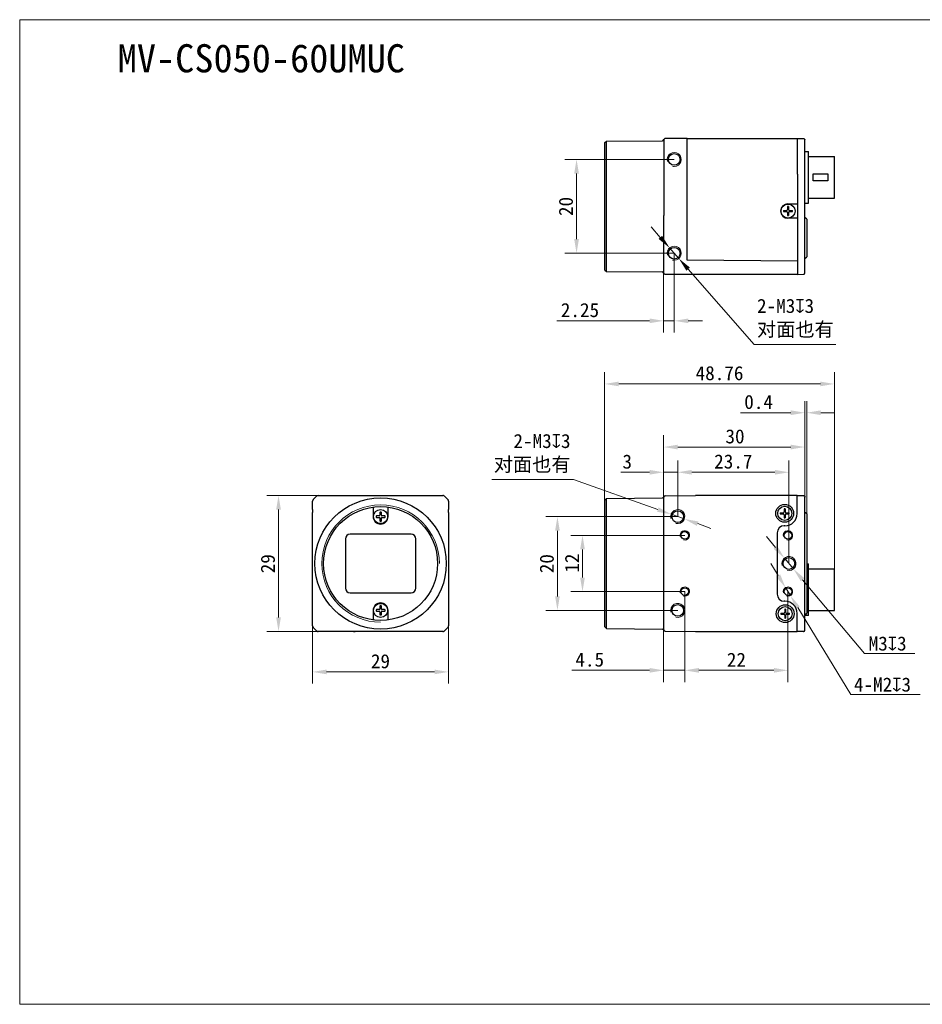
# Model space of a CAD drawing. Header units: millimetres. Extents: x 792 to 1089, y 318 to 528.
# Tile 1 of 2: x 792 to 985, y 318 to 528. Entities that reach past the tile are written whole.
import ezdxf

# ---------------------------------------------------------------- set-up
doc = ezdxf.new("R2010")
doc.units = ezdxf.units.MM
doc.header["$LTSCALE"] = 16.335
doc.header["$PDMODE"] = 3
doc.header["$PDSIZE"] = 8
doc.layers.get('0').update_dxf_attribs({"linetype": 'CONTINUOUS'})
doc.layers.get('Defpoints').update_dxf_attribs({"linetype": 'CONTINUOUS'})
for name, color, linetype in [('00_COMPONENTS', 7, 'CONTINUOUS'), ('51__DRAFT_DIMS', 7, 'CONTINUOUS'), ('ASM_DXF_DIMENSION', 7, 'CONTINUOUS'), ('ASM_DXF_FORMAT', 7, 'CONTINUOUS'), ('D-01-35-26-0DXF_CONTINUOUS_LINE', 7, 'CONTINUOUS'), ('D-01-36-26-0DXF_CONTINUOUS_LINE', 7, 'CONTINUOUS')]:
    doc.layers.add(name, color=color, linetype=linetype)
doc.layers.add('AM_5', color=3, linetype='CONTINUOUS', lineweight=25)
doc.styles.get("Standard").update_dxf_attribs({"font": 'simfang.ttf'})
doc.dimstyles.new('DIMSTYLE_1', dxfattribs={"dimtxt": 3, "dimasz": 3, "dimexe": 2.5, "dimexo": 0, "dimgap": 0.75, "dimtad": 1, "dimdsep": 46, "dimtxsty": 'Standard', "dimblk": '_FILLED', "dimcen": 0.09, "dimclrd": 8, "dimclre": 8, "dimclrt": 7, "dimadec": 0, "dimazin": 0, "dimtp": 0.001, "dimtm": 0.001, "dimtfac": 1, "dimtofl": 0, "dimtmove": 0, "dimatfit": 3, "dimldrblk": '_FILLED', "dimfxl": 1, "dimtolj": 1, "dimlwd": 9, "dimlwe": 9, "dimarcsym": 0})
doc.dimstyles.new('DIMSTYLE_1$0', dxfattribs={"dimtxt": 3, "dimasz": 3, "dimexe": 2.5, "dimexo": 0, "dimgap": 0.75, "dimtad": 1, "dimdsep": 46, "dimtxsty": 'Standard', "dimblk": '_FILLED', "dimcen": 0.09, "dimclrd": 8, "dimclre": 8, "dimclrt": 7, "dimadec": 0, "dimazin": 0, "dimtp": 0.001, "dimtm": 0.001, "dimtfac": 1, "dimtofl": 0, "dimtmove": 0, "dimatfit": 3, "dimldrblk": '_FILLED', "dimfxl": 1, "dimtolj": 1, "dimlwd": 9, "dimlwe": 9, "dimarcsym": 0})
doc.dimstyles.new('DIMSTYLE_2', dxfattribs={"dimtxt": 3, "dimasz": 3, "dimexe": 2.5, "dimexo": 0, "dimtad": 1, "dimdec": 3, "dimdsep": 46, "dimtxsty": 'Standard', "dimblk": '_FILLED', "dimcen": 0.09, "dimclrd": 8, "dimclre": 8, "dimclrt": 7, "dimadec": 0, "dimazin": 0, "dimtp": 0.001, "dimtm": 0.001, "dimtfac": 1, "dimtdec": 3, "dimtmove": 0, "dimatfit": 2, "dimldrblk": '_FILLED', "dimfxl": 1, "dimtolj": 1, "dimlwd": 9, "dimlwe": 9, "dimarcsym": 0})

# ---------------------------------------------------------------- blocks, each defined once
blk = doc.blocks.new('_FILLED')
at = {"color": 0, "linetype": 'ByBlock'}
blk.add_solid([(0, 0), (-1, 0.167), (-1, -0.167)], dxfattribs=at)
blk = doc.blocks.new('*D221')
at = {"layer": 'D-01-35-26-0DXF_CONTINUOUS_LINE', "color": 8, "linetype": 'Continuous', "lineweight": 9}
for p, q in [((929.47, 425.97), (929.47, 439.15)), ((959.57, 425.99), (959.57, 439.15)), ((932.47, 436.65), (956.57, 436.65))]:
    blk.add_line(p, q, dxfattribs=at)
at = {"layer": 'Defpoints', "color": 0, "linetype": 'Continuous'}
for p in [(959.57, 436.65), (929.47, 425.97), (959.57, 425.99)]:
    blk.add_point(p, dxfattribs=at)
at = {"layer": 'D-01-35-26-0DXF_CONTINUOUS_LINE', "color": 8, "linetype": 'Continuous', "lineweight": 9, "xscale": 3, "yscale": 3, "zscale": 3, "rotation": 180}
blk.add_blockref('_FILLED', (929.47, 436.65), dxfattribs=at)
at = {"layer": 'D-01-35-26-0DXF_CONTINUOUS_LINE', "color": 8, "linetype": 'Continuous', "lineweight": 9, "xscale": 3, "yscale": 3, "zscale": 3}
blk.add_blockref('_FILLED', (959.57, 436.65), dxfattribs=at)
at = {"layer": 'D-01-35-26-0DXF_CONTINUOUS_LINE', "color": 7, "linetype": 'Continuous', "lineweight": 30, "insert": (944.68, 440.43), "char_height": 3, "attachment_point": 2}
blk.add_mtext('\\A1;30', dxfattribs=at)
blk = doc.blocks.new('*D251')
at = {"layer": '51__DRAFT_DIMS', "color": 8, "lineweight": 9}
for p, q in [((931.72, 497.99), (908.4, 497.99)), ((910.9, 494.99), (910.9, 480.99)), ((931.72, 477.99), (908.4, 477.99))]:
    blk.add_line(p, q, dxfattribs=at)
at = {"layer": 'Defpoints', "color": 0}
for p in [(931.72, 497.99), (910.9, 477.99), (931.72, 477.99)]:
    blk.add_point(p, dxfattribs=at)
at = {"layer": '51__DRAFT_DIMS', "color": 8, "linetype": 'ByBlock', "lineweight": 9, "xscale": 3, "yscale": 3, "zscale": 3}
for p, rotation in [((910.9, 497.99), 90), ((910.9, 477.99), 270)]:
    blk.add_blockref('_FILLED', p, dxfattribs=dict(at, rotation=rotation))
at = {"layer": '51__DRAFT_DIMS', "color": 7, "insert": (907.12, 487.96), "char_height": 3, "attachment_point": 2, "rotation": 90}
blk.add_mtext('\\A1;20', dxfattribs=at)
blk = doc.blocks.new('*D252')
at = {"layer": 'ASM_DXF_DIMENSION', "color": 8, "linetype": 'Continuous', "lineweight": 9}
for p, q in [((928.76, 481.37), (926.79, 483.63)), ((930.74, 479.12), (932.71, 476.86)), ((934.69, 474.6), (948.75, 458.52)), ((966.16, 458.52), (948.75, 458.52))]:
    blk.add_line(p, q, dxfattribs=at)
at = {"layer": 'Defpoints', "color": 0}
for p in [(930.74, 479.12), (932.71, 476.86)]:
    blk.add_point(p, dxfattribs=at)
at = {"layer": 'ASM_DXF_DIMENSION', "color": 8, "linetype": 'ByBlock', "lineweight": 9, "xscale": 3, "yscale": 3, "zscale": 3}
for p, rotation in [((930.74, 479.12), 311.1677166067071), ((932.71, 476.86), 131.1677166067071)]:
    blk.add_blockref('_FILLED', p, dxfattribs=dict(at, rotation=rotation))
at = {"layer": 'ASM_DXF_DIMENSION', "color": 7, "lineweight": 15, "insert": (949.37, 468.26), "char_height": 3, "attachment_point": 1}
blk.add_mtext('\\A1;2-M{\\A1;3\\Fgdt|c134;x\\fFangSong|b0|i0|c134|p49;3\\P对面也有}', dxfattribs=at)
blk = doc.blocks.new('*D253')
at = {"color": 8, "linetype": 'Continuous', "lineweight": 9}
for p, q in [((931.72, 477.99), (931.72, 461.07)), ((929.47, 475.86), (929.47, 461.07)), ((926.47, 463.57), (906.68, 463.57)), ((929.47, 463.57), (931.72, 463.57)), ((934.72, 463.57), (937.72, 463.57))]:
    blk.add_line(p, q, dxfattribs=at)
at = {"layer": 'Defpoints', "color": 0}
for p in [(931.72, 477.99), (929.47, 475.86), (931.72, 463.57)]:
    blk.add_point(p, dxfattribs=at)
at = {"color": 8, "linetype": 'ByBlock', "lineweight": 9, "xscale": 3, "yscale": 3, "zscale": 3}
blk.add_blockref('_FILLED', (929.47, 463.57), dxfattribs=at)
at = {"color": 8, "linetype": 'ByBlock', "lineweight": 9, "xscale": 3, "yscale": 3, "zscale": 3, "rotation": 180}
blk.add_blockref('_FILLED', (931.72, 463.57), dxfattribs=at)
at = {"color": 7, "lineweight": 30, "insert": (915.71, 467.37), "char_height": 3, "attachment_point": 3}
blk.add_mtext('\\A1;2.25', dxfattribs=at)
blk = doc.blocks.new('*D260')
at = {"layer": 'D-01-35-26-0DXF_CONTINUOUS_LINE', "color": 8, "linetype": 'Continuous', "lineweight": 9}
for p, q in [((883.63, 399.41), (883.63, 386.19)), ((854.63, 398.52), (854.63, 386.19)), ((857.63, 388.69), (880.63, 388.69))]:
    blk.add_line(p, q, dxfattribs=at)
at = {"layer": 'Defpoints', "color": 0, "linetype": 'Continuous'}
for p in [(883.63, 399.41), (854.63, 398.52), (883.63, 388.69)]:
    blk.add_point(p, dxfattribs=at)
at = {"layer": 'D-01-35-26-0DXF_CONTINUOUS_LINE', "color": 8, "linetype": 'Continuous', "lineweight": 9, "xscale": 3, "yscale": 3, "zscale": 3, "rotation": 180}
blk.add_blockref('_FILLED', (854.63, 388.69), dxfattribs=at)
at = {"layer": 'D-01-35-26-0DXF_CONTINUOUS_LINE', "color": 8, "linetype": 'Continuous', "lineweight": 9, "xscale": 3, "yscale": 3, "zscale": 3}
blk.add_blockref('_FILLED', (883.63, 388.69), dxfattribs=at)
at = {"layer": 'D-01-35-26-0DXF_CONTINUOUS_LINE', "color": 7, "linetype": 'Continuous', "lineweight": 30, "insert": (869.1, 392.47), "char_height": 3, "attachment_point": 2}
blk.add_mtext('\\A1;29', dxfattribs=at)
blk = doc.blocks.new('*D261')
at = {"layer": 'D-01-35-26-0DXF_CONTINUOUS_LINE', "color": 8, "linetype": 'Continuous', "lineweight": 9}
for p, q in [((855.84, 426.31), (844.87, 426.31)), ((847.37, 400.31), (847.37, 423.31)), ((855.84, 397.31), (844.87, 397.31))]:
    blk.add_line(p, q, dxfattribs=at)
at = {"layer": 'Defpoints', "color": 0, "linetype": 'Continuous'}
for p in [(847.37, 426.31), (855.84, 426.31), (855.84, 397.31)]:
    blk.add_point(p, dxfattribs=at)
at = {"layer": 'D-01-35-26-0DXF_CONTINUOUS_LINE', "color": 8, "linetype": 'Continuous', "lineweight": 9, "xscale": 3, "yscale": 3, "zscale": 3}
for p, rotation in [((847.37, 426.31), 90), ((847.37, 397.31), 270)]:
    blk.add_blockref('_FILLED', p, dxfattribs=dict(at, rotation=rotation))
at = {"layer": 'D-01-35-26-0DXF_CONTINUOUS_LINE', "color": 7, "linetype": 'Continuous', "lineweight": 30, "insert": (843.59, 411.77), "char_height": 3, "attachment_point": 2, "rotation": 90}
blk.add_mtext('\\A1;29', dxfattribs=at)
blk = doc.blocks.new('*D282')
at = {"color": 8, "linetype": 'Continuous', "lineweight": 9}
for p, q in [((929.47, 425.96), (929.47, 433.77)), ((932.47, 421.81), (932.47, 433.77)), ((926.47, 431.27), (920.31, 431.27)), ((929.47, 431.27), (932.47, 431.27)), ((935.47, 431.27), (938.47, 431.27))]:
    blk.add_line(p, q, dxfattribs=at)
at = {"layer": 'Defpoints', "color": 0}
for p in [(932.47, 431.27), (929.47, 425.96), (932.47, 421.81)]:
    blk.add_point(p, dxfattribs=at)
at = {"color": 8, "linetype": 'ByBlock', "lineweight": 9, "xscale": 3, "yscale": 3, "zscale": 3}
blk.add_blockref('_FILLED', (929.47, 431.27), dxfattribs=at)
at = {"color": 8, "linetype": 'ByBlock', "lineweight": 9, "xscale": 3, "yscale": 3, "zscale": 3, "rotation": 180}
blk.add_blockref('_FILLED', (932.47, 431.27), dxfattribs=at)
at = {"color": 7, "lineweight": 30, "insert": (922.72, 435.05), "char_height": 3, "attachment_point": 3}
blk.add_mtext('\\A1;3', dxfattribs=at)
blk = doc.blocks.new('*D283')
at = {"color": 8, "linetype": 'Continuous', "lineweight": 9}
for p, q in [((933.97, 405.81), (933.97, 386.53)), ((929.47, 399.41), (929.47, 386.53)), ((926.47, 389.03), (909.87, 389.03)), ((933.97, 389.03), (929.47, 389.03)), ((936.97, 389.03), (939.97, 389.03))]:
    blk.add_line(p, q, dxfattribs=at)
at = {"layer": 'Defpoints', "color": 0, "linetype": 'Continuous'}
for p in [(933.97, 405.81), (929.47, 399.41), (933.97, 389.03)]:
    blk.add_point(p, dxfattribs=at)
at = {"color": 8, "linetype": 'Continuous', "lineweight": 9, "xscale": 3, "yscale": 3, "zscale": 3}
blk.add_blockref('_FILLED', (929.47, 389.03), dxfattribs=at)
at = {"color": 8, "linetype": 'Continuous', "lineweight": 9, "xscale": 3, "yscale": 3, "zscale": 3, "rotation": 180}
blk.add_blockref('_FILLED', (933.97, 389.03), dxfattribs=at)
at = {"color": 7, "linetype": 'Continuous', "lineweight": 30, "insert": (916.77, 392.83), "char_height": 3, "attachment_point": 3}
blk.add_mtext('\\A1;4.5', dxfattribs=at)
blk = doc.blocks.new('*D284')
at = {"layer": '51__DRAFT_DIMS', "color": 8, "lineweight": 9}
for p, q in [((932.47, 421.81), (904.33, 421.81)), ((906.83, 418.81), (906.83, 404.81)), ((932.47, 401.81), (904.33, 401.81))]:
    blk.add_line(p, q, dxfattribs=at)
at = {"layer": 'Defpoints', "color": 0}
for p in [(932.47, 421.81), (906.83, 401.81), (932.47, 401.81)]:
    blk.add_point(p, dxfattribs=at)
at = {"layer": '51__DRAFT_DIMS', "color": 8, "lineweight": 9, "xscale": 3, "yscale": 3, "zscale": 3}
for p, rotation in [((906.83, 421.81), 90), ((906.83, 401.81), 270)]:
    blk.add_blockref('_FILLED', p, dxfattribs=dict(at, rotation=rotation))
at = {"layer": '51__DRAFT_DIMS', "color": 7, "insert": (903.05, 411.78), "char_height": 3, "attachment_point": 2, "rotation": 90}
blk.add_mtext('\\A1;20', dxfattribs=at)
blk = doc.blocks.new('*D285')
at = {"layer": '51__DRAFT_DIMS', "color": 8, "lineweight": 9}
for p, q in [((933.97, 417.81), (909.67, 417.81)), ((912.17, 408.81), (912.17, 414.81)), ((933.97, 405.81), (909.67, 405.81))]:
    blk.add_line(p, q, dxfattribs=at)
at = {"layer": 'Defpoints', "color": 0}
for p in [(912.17, 417.81), (933.97, 417.81), (933.97, 405.81)]:
    blk.add_point(p, dxfattribs=at)
at = {"layer": '51__DRAFT_DIMS', "color": 8, "lineweight": 9, "xscale": 3, "yscale": 3, "zscale": 3}
for p, rotation in [((912.17, 417.81), 90), ((912.17, 405.81), 270)]:
    blk.add_blockref('_FILLED', p, dxfattribs=dict(at, rotation=rotation))
at = {"layer": '51__DRAFT_DIMS', "color": 7, "insert": (908.42, 411.89), "char_height": 3, "attachment_point": 2, "rotation": 90}
blk.add_mtext('\\A1;12', dxfattribs=at)
blk = doc.blocks.new('*D286')
at = {"layer": 'ASM_DXF_DIMENSION', "color": 8, "linetype": 'Continuous', "lineweight": 9}
for p, q in [((892.83, 429.7), (910.24, 429.7)), ((928.23, 423.31), (910.24, 429.7)), ((933.89, 421.31), (931.06, 422.31)), ((936.72, 420.31), (939.54, 419.3))]:
    blk.add_line(p, q, dxfattribs=at)
at = {"layer": 'Defpoints', "color": 0}
for p in [(931.06, 422.31), (933.89, 421.31)]:
    blk.add_point(p, dxfattribs=at)
at = {"layer": 'ASM_DXF_DIMENSION', "color": 8, "linetype": 'ByBlock', "lineweight": 9, "xscale": 3, "yscale": 3, "zscale": 3}
for p, rotation in [((931.06, 422.31), 340.4661474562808), ((933.89, 421.31), 160.4661474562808)]:
    blk.add_blockref('_FILLED', p, dxfattribs=dict(at, rotation=rotation))
at = {"layer": 'ASM_DXF_DIMENSION', "color": 7, "lineweight": 15, "insert": (909.62, 439.44), "char_height": 3, "attachment_point": 3}
blk.add_mtext('\\A1;2-M{\\A1;3\\Fgdt|c134;x\\fFangSong|b0|i0|c134|p49;3\\P对面也有}', dxfattribs=at)
blk = doc.blocks.new('*D287')
at = {"layer": 'ASM_DXF_DIMENSION', "color": 8, "linetype": 'Continuous', "lineweight": 9}
for p, q in [((953.28, 415.26), (951.36, 417.56)), ((955.21, 412.96), (957.14, 410.66)), ((959.07, 408.36), (972.28, 392.59)), ((983.01, 392.59), (972.28, 392.59))]:
    blk.add_line(p, q, dxfattribs=at)
at = {"layer": 'Defpoints', "color": 0}
for p in [(955.21, 412.96), (957.14, 410.66)]:
    blk.add_point(p, dxfattribs=at)
at = {"layer": 'ASM_DXF_DIMENSION', "color": 8, "linetype": 'ByBlock', "lineweight": 9, "xscale": 3, "yscale": 3, "zscale": 3}
for p, rotation in [((955.21, 412.96), 309.9666336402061), ((957.14, 410.66), 129.9666336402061)]:
    blk.add_blockref('_FILLED', p, dxfattribs=dict(at, rotation=rotation))
at = {"layer": 'ASM_DXF_DIMENSION', "color": 7, "lineweight": 15, "insert": (973.17, 396.25), "char_height": 3, "attachment_point": 1}
blk.add_mtext('\\A1;M{\\A1;3\\Fgdt|c134;x\\fFangSong|b0|i0|c134|p49;3}', dxfattribs=at)
blk = doc.blocks.new('*D288')
at = {"layer": 'ASM_DXF_DIMENSION', "color": 8, "linetype": 'Continuous', "lineweight": 9}
for p, q in [((953.89, 409.22), (952.33, 411.78)), ((955.45, 406.66), (956.5, 404.96)), ((958.06, 402.4), (969.39, 383.84)), ((984.14, 383.84), (969.39, 383.84))]:
    blk.add_line(p, q, dxfattribs=at)
at = {"layer": 'Defpoints', "color": 0}
for p in [(955.45, 406.66), (956.5, 404.96)]:
    blk.add_point(p, dxfattribs=at)
at = {"layer": 'ASM_DXF_DIMENSION', "color": 8, "linetype": 'ByBlock', "lineweight": 9, "xscale": 3, "yscale": 3, "zscale": 3}
for p, rotation in [((955.45, 406.66), 301.4143213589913), ((956.5, 404.96), 121.4143213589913)]:
    blk.add_blockref('_FILLED', p, dxfattribs=dict(at, rotation=rotation))
at = {"layer": 'ASM_DXF_DIMENSION', "color": 7, "lineweight": 15, "insert": (970.03, 387.5), "char_height": 3, "attachment_point": 1}
blk.add_mtext('\\A1;4-M{\\A1;2\\Fgdt|c134;x\\fFangSong|b0|i0|c134|p49;3}', dxfattribs=at)
blk = doc.blocks.new('*D289')
at = {"layer": 'AM_5', "color": 8, "linetype": 'ByBlock', "lineweight": 9}
for p, q in [((932.47, 421.81), (932.47, 433.77)), ((956.17, 411.81), (956.17, 433.77)), ((935.47, 431.27), (953.17, 431.27))]:
    blk.add_line(p, q, dxfattribs=at)
at = {"layer": 'Defpoints', "color": 0}
for p in [(956.17, 431.27), (932.47, 421.81), (956.17, 411.81)]:
    blk.add_point(p, dxfattribs=at)
at = {"layer": 'AM_5', "color": 8, "lineweight": 9, "xscale": 3, "yscale": 3, "zscale": 3, "rotation": 180}
blk.add_blockref('_FILLED', (932.47, 431.27), dxfattribs=at)
at = {"layer": 'AM_5', "color": 8, "lineweight": 9, "xscale": 3, "yscale": 3, "zscale": 3}
blk.add_blockref('_FILLED', (956.17, 431.27), dxfattribs=at)
at = {"layer": 'AM_5', "color": 7, "insert": (944.32, 433.55), "char_height": 3, "attachment_point": 5}
blk.add_mtext('\\A1;23.7', dxfattribs=at)
blk = doc.blocks.new('*D290')
at = {"layer": 'AM_5', "color": 8, "linetype": 'ByBlock', "lineweight": 9}
for p, q in [((933.97, 405.81), (933.97, 386.53)), ((955.97, 405.81), (955.97, 386.53)), ((936.97, 389.03), (952.97, 389.03))]:
    blk.add_line(p, q, dxfattribs=at)
at = {"layer": 'Defpoints', "color": 0}
for p in [(933.97, 405.81), (955.97, 405.81), (955.97, 389.03)]:
    blk.add_point(p, dxfattribs=at)
at = {"layer": 'AM_5', "color": 8, "lineweight": 9, "xscale": 3, "yscale": 3, "zscale": 3, "rotation": 180}
blk.add_blockref('_FILLED', (933.97, 389.03), dxfattribs=at)
at = {"layer": 'AM_5', "color": 8, "lineweight": 9, "xscale": 3, "yscale": 3, "zscale": 3}
blk.add_blockref('_FILLED', (955.97, 389.03), dxfattribs=at)
at = {"layer": 'AM_5', "color": 7, "insert": (944.97, 391.28), "char_height": 3, "attachment_point": 5}
blk.add_mtext('\\A1;22', dxfattribs=at)
blk = doc.blocks.new('*D297')
at = {"color": 8, "lineweight": 9}
for p, q in [((916.89, 425.33), (916.89, 452.61)), ((965.87, 410.63), (965.87, 452.61)), ((919.89, 450.11), (962.87, 450.11))]:
    blk.add_line(p, q, dxfattribs=at)
at = {"layer": 'Defpoints', "color": 0}
for p in [(965.87, 450.11), (916.89, 425.33), (965.87, 410.63)]:
    blk.add_point(p, dxfattribs=at)
at = {"color": 8, "linetype": 'ByBlock', "lineweight": 9, "xscale": 3, "yscale": 3, "zscale": 3, "rotation": 180}
blk.add_blockref('_FILLED', (916.89, 450.11), dxfattribs=at)
at = {"color": 8, "linetype": 'ByBlock', "lineweight": 9, "xscale": 3, "yscale": 3, "zscale": 3}
blk.add_blockref('_FILLED', (965.87, 450.11), dxfattribs=at)
at = {"color": 7, "insert": (941.38, 452.39), "char_height": 3, "attachment_point": 5}
blk.add_mtext('\\A1;\\A1;48.76', dxfattribs=at)
blk = doc.blocks.new('*D298')
at = {"color": 8, "lineweight": 9}
for p, q in [((959.57, 425.99), (959.57, 446.47)), ((959.97, 422.38), (959.97, 446.47)), ((956.57, 443.97), (945.85, 443.97)), ((962.97, 443.97), (965.97, 443.97))]:
    blk.add_line(p, q, dxfattribs=at)
at = {"layer": 'Defpoints', "color": 0}
for p in [(959.97, 443.97), (959.57, 425.99), (959.97, 422.38)]:
    blk.add_point(p, dxfattribs=at)
at = {"color": 8, "linetype": 'ByBlock', "lineweight": 9, "xscale": 3, "yscale": 3, "zscale": 3}
blk.add_blockref('_FILLED', (959.57, 443.97), dxfattribs=at)
at = {"color": 8, "linetype": 'ByBlock', "lineweight": 9, "xscale": 3, "yscale": 3, "zscale": 3, "rotation": 180}
blk.add_blockref('_FILLED', (959.97, 443.97), dxfattribs=at)
at = {"color": 7, "insert": (949.71, 446.25), "char_height": 3, "attachment_point": 5}
blk.add_mtext('\\A1;0.4', dxfattribs=at)

msp = doc.modelspace()

# ---------------------------------------------------------------- linework, layer by layer
at = {"layer": '00_COMPONENTS', "color": 7}
for p, q in [((929.4826, 502.2138), (929.4828, 502.2144)), ((955.8746, 487.9374), (955.8746, 487.2861)), ((956.0746, 487.9374), (956.0746, 487.2861)), ((955.0234, 487.0861), (955.6746, 487.0861)), ((955.0234, 486.8861), (955.6746, 486.8861)), ((955.8746, 486.6861), (955.8746, 486.0349)), ((956.0746, 486.6861), (956.0746, 486.0349)), ((956.2746, 487.0861), (956.9259, 487.0861)), ((956.2746, 486.8861), (956.9259, 486.8861)), ((957.9746, 476.8161), (957.9739, 476.7254)), ((929.4742, 473.7851), (929.4742, 473.7792)), ((929.4747, 473.795), (929.4746, 473.8008)), ((868.9536, 422.656), (868.9536, 422.0898)), ((869.3136, 422.0898), (869.3136, 422.656)), ((954.3234, 422.6098), (954.9746, 422.6098)), ((954.3234, 422.4098), (954.9746, 422.4098)), ((955.1746, 423.4611), (955.1746, 422.8098)), ((955.1746, 422.2098), (955.1746, 421.5585)), ((955.3746, 423.4611), (955.3746, 422.8098)), ((955.3746, 422.2098), (955.3746, 421.5585)), ((955.5746, 422.6098), (956.2259, 422.6098)), ((955.5746, 422.4098), (956.2259, 422.4098)), ((854.6577, 420.3598), (854.6576, 420.3598)), ((868.8536, 421.9898), (868.2873, 421.9898)), ((868.2873, 421.6298), (868.8536, 421.6298)), ((868.9536, 421.5298), (868.9536, 420.9636)), ((869.3136, 420.9636), (869.3136, 421.5298)), ((869.9798, 421.9898), (869.4136, 421.9898)), ((869.4136, 421.6298), (869.9798, 421.6298)), ((883.6094, 403.2598), (883.6096, 403.2598)), ((868.8536, 401.9898), (868.2873, 401.9898)), ((868.2873, 401.6298), (868.8536, 401.6298)), ((868.9536, 402.656), (868.9536, 402.0898)), ((868.9536, 401.5298), (868.9536, 400.9636)), ((869.3136, 402.0898), (869.3136, 402.656)), ((869.3136, 400.9636), (869.3136, 401.5298)), ((869.9798, 401.9898), (869.4136, 401.9898)), ((869.4136, 401.6298), (869.9798, 401.6298)), ((954.4234, 401.2098), (955.0746, 401.2098)), ((955.2746, 402.0611), (955.2746, 401.4098)), ((955.4746, 402.0611), (955.4746, 401.4098)), ((955.6746, 401.2098), (956.3259, 401.2098)), ((954.4234, 401.0098), (955.0746, 401.0098)), ((955.2746, 400.8098), (955.2746, 400.1585)), ((955.4746, 400.8098), (955.4746, 400.1585)), ((955.6746, 401.0098), (956.3259, 401.0098))]:
    msp.add_line(p, q, dxfattribs=at)
at = {"layer": '00_COMPONENTS', "color": 4}
msp.add_line((869.4136, 421.6298), (869.4136, 421.6007), dxfattribs=at)
at = {"layer": '00_COMPONENTS', "color": 7}
for centre, radius, start, end in [((929.7841, 502.1433), 0.3096, 168.591806, 169.235163), ((955.6746, 487.2861), 0.2, 270, 0), ((955.9747, 483.9842), 3.9545, 88.551064, 91.448936), ((956.2746, 487.2861), 0.2, 180, 270), ((958.9771, 486.9861), 3.955, 178.551151, 181.448849), ((955.6746, 486.6861), 0.2, 0, 90), ((955.9746, 489.9881), 3.9545, 268.551064, 271.448936), ((956.2746, 486.6861), 0.2, 90, 180), ((952.9722, 486.9861), 3.955, 358.551151, 1.448849), ((869.0536, 422.656), 0.1, 95.400537, 180), ((869.1336, 421.8098), 0.95, 84.599463, 95.400537), ((869.2136, 422.656), 0.1, 0, 84.599463), ((958.2771, 422.5098), 3.955, 178.551151, 181.448849), ((954.9746, 422.8098), 0.2, 270, 0), ((954.9746, 422.2098), 0.2, 0, 90), ((955.2747, 419.5078), 3.9545, 88.551064, 91.448936), ((955.5746, 422.8098), 0.2, 180, 270), ((955.5746, 422.2098), 0.2, 90, 180), ((952.2722, 422.5098), 3.955, 358.551151, 1.448849), ((869.1336, 421.8098), 0.95, 174.599463, 185.400537), ((868.2873, 421.8898), 0.1, 90, 174.599463), ((868.2873, 421.7298), 0.1, 185.400537, 270), ((868.8536, 422.0898), 0.1, 270, 0), ((868.8536, 421.5298), 0.1, 0, 90), ((869.0536, 420.9636), 0.1, 180, 264.599463), ((869.1336, 421.8098), 0.95, 264.599463, 275.400537), ((869.2136, 420.9636), 0.1, 275.400537, 0), ((869.4136, 422.0898), 0.1, 180, 270), ((869.4136, 421.5298), 0.1, 90, 180), ((869.9798, 421.8898), 0.1, 5.400537, 90), ((869.9798, 421.7298), 0.1, 270, 354.599463), ((869.1336, 421.8098), 0.95, 354.599463, 5.400537), ((955.2746, 425.5118), 3.9545, 268.551064, 271.448936), ((869.1336, 401.8098), 0.95, 174.599463, 185.400537), ((868.2873, 401.8898), 0.1, 90, 174.599463), ((868.2873, 401.7298), 0.1, 185.400537, 270), ((868.8536, 402.0898), 0.1, 270, 0), ((868.8536, 401.5298), 0.1, 0, 90), ((869.0536, 402.656), 0.1, 95.400537, 180), ((869.1336, 401.8098), 0.95, 84.599463, 95.400537), ((869.2136, 402.656), 0.1, 0, 84.599463), ((869.4136, 402.0898), 0.1, 180, 270), ((869.4136, 401.5298), 0.1, 90, 180), ((869.9798, 401.8898), 0.1, 5.400537, 90), ((869.9798, 401.7298), 0.1, 270, 354.599463), ((869.1336, 401.8098), 0.95, 354.599463, 5.400537), ((958.3771, 401.1098), 3.955, 178.551151, 181.448849), ((955.0746, 401.4098), 0.2, 270, 0), ((955.3747, 398.1078), 3.9545, 88.551064, 91.448936), ((955.6746, 401.4098), 0.2, 180, 270), ((952.3722, 401.1098), 3.955, 358.551151, 1.448849), ((869.0536, 400.9636), 0.1, 180, 264.599463), ((869.1336, 401.8098), 0.95, 264.599463, 275.400537), ((869.2136, 400.9636), 0.1, 275.400537, 0), ((955.0746, 400.8098), 0.2, 0, 90), ((955.3746, 404.1118), 3.9545, 268.551064, 271.448936), ((955.6746, 400.8098), 0.2, 90, 180), ((882.4261, 397.8125), 0.5027, 270.04029, 284.966887), ((882.4255, 397.811), 0.5015, 304.963589, 314.975313), ((883.1324, 398.5178), 0.5015, 315.024712, 325.043164), ((883.1331, 398.5174), 0.5007, 325.034134, 329.973803), ((883.1309, 398.5172), 0.5027, 345.033075, 359.959707)]:
    msp.add_arc(centre, radius, start, end, dxfattribs=at)
at = {"layer": '00_COMPONENTS', "color": 4}
msp.add_arc((929.1892, 473.7861), 0.2854, 0.005766, 2.945615, dxfattribs=at)
at = {"layer": '00_COMPONENTS', "color": 7}
msp.add_ellipse((863.3336, 397.3133), major_axis=(-0.4, 0), ratio=0.00872687, start_param=-4.71238898, end_param=-3.14159265, dxfattribs=at)
at = {"layer": '00_COMPONENTS', "color": 4}
msp.add_open_spline([(929.4754, 473.7967), (929.4751, 473.7974), (929.4748, 473.7987), (929.4746, 473.8001), (929.4746, 473.8008)], degree=3, knots=[0, 0, 0, 0, 0.49871374, 1, 1, 1, 1], dxfattribs=at)
at = {"layer": 'ASM_DXF_FORMAT', "color": 7, "linetype": 'Continuous', "lineweight": 15}
for p, q in [((792.1945, 317.797), (792.1945, 527.797)), ((792.1945, 527.797), (1089.1945, 527.797)), ((792.1945, 317.797), (1089.1945, 317.797))]:
    msp.add_line(p, q, dxfattribs=at)
at = {"layer": 'D-01-35-26-0DXF_CONTINUOUS_LINE', "color": 7, "linetype": 'Continuous', "lineweight": 30}
for p, q in [((917.2646, 501.8796), (929.1935, 501.9837)), ((934.4746, 502.4861), (929.7688, 502.4451)), ((934.4746, 477.1129), (934.4746, 502.4861)), ((934.4746, 502.4861), (957.9746, 502.4861)), ((957.9746, 502.4861), (959.2836, 502.4747)), ((957.9746, 494.8444), (957.9746, 502.4861)), ((959.5753, 473.8039), (959.5746, 502.1493)), ((916.9646, 501.577), (917.2646, 501.8796)), ((916.9646, 474.3953), (916.9646, 501.577)), ((917.2646, 474.0927), (917.2646, 501.8796)), ((959.5746, 499.6861), (960.3746, 499.686)), ((960.3746, 488.6862), (960.3746, 499.686)), ((960.3746, 498.6111), (965.8746, 498.6111)), ((965.8746, 489.7611), (965.8746, 498.6111)), ((957.9746, 494.8444), (957.9746, 490.1278)), ((961.3746, 494.9361), (964.4746, 494.9361)), ((961.3746, 493.4361), (961.3746, 494.9361)), ((964.4746, 494.9361), (964.4746, 493.4361)), ((964.4746, 493.4361), (961.3746, 493.4361)), ((957.9746, 490.1278), (957.9746, 476.8161)), ((960.3746, 489.7611), (965.8746, 489.7611)), ((955.9746, 488.5361), (957.9746, 488.5361)), ((959.5746, 488.6861), (960.3746, 488.6862)), ((929.4746, 473.7861), (929.4746, 486.0015)), ((957.9746, 485.4361), (955.9746, 485.4361)), ((959.9746, 485.2861), (959.9746, 477.1861)), ((934.4746, 476.4861), (934.4746, 477.1129)), ((957.9746, 476.8161), (957.9746, 473.4861)), ((957.9746, 476.2811), (934.4746, 476.4861)), ((916.9646, 474.3953), (917.2646, 474.0927)), ((917.2646, 474.0927), (929.1852, 473.9887)), ((957.9746, 473.4861), (929.7746, 473.4861)), ((957.9746, 473.4861), (959.283, 473.4976)), ((959.2617, 473.5096), (959.2756, 473.5097)), ((959.2761, 473.5097), (959.2749, 473.5097)), ((959.2756, 473.5097), (959.2843, 473.5098)), ((855.8407, 426.3098), (882.4265, 426.3098)), ((929.772, 426.2688), (936.2521, 426.3253)), ((957.9246, 426.3098), (936.2521, 426.3253)), ((957.9246, 426.3098), (957.9746, 426.3098)), ((957.9246, 422.4598), (957.9246, 426.3098)), ((957.9746, 426.3098), (959.2797, 426.2927)), ((854.6336, 423.3098), (854.6336, 425.1027)), ((855.4871, 426.1634), (854.78, 425.4562)), ((854.8152, 425.4907), (854.8149, 425.4912)), ((883.4871, 425.4562), (882.78, 426.1634)), ((883.6336, 425.1027), (883.6336, 423.3098)), ((916.8946, 425.33), (917.2646, 425.7032)), ((916.8946, 398.2896), (916.8946, 425.33)), ((917.2646, 425.7032), (929.1935, 425.8073)), ((917.2646, 397.9164), (917.2646, 425.7032)), ((929.4746, 397.6611), (929.4746, 425.9688)), ((929.4828, 426.0381), (929.4792, 426.0208)), ((929.4818, 426.0339), (929.4812, 426.0312)), ((929.4823, 426.036), (929.4815, 426.0326)), ((929.4821, 426.0352), (929.4827, 426.0379)), ((929.4825, 426.037), (929.4827, 426.0379)), ((959.2786, 426.2927), (959.2735, 426.2928)), ((959.2786, 426.2927), (959.2791, 426.2927)), ((959.281, 426.2927), (959.2844, 426.2926)), ((959.3468, 426.2839), (959.3649, 426.2789)), ((959.3649, 426.2789), (959.3808, 426.2734)), ((959.5494, 426.1133), (959.5529, 426.1049)), ((959.5642, 426.0714), (959.5665, 426.0623)), ((959.573, 426.0246), (959.5737, 426.0163)), ((959.5733, 426.0208), (959.5736, 426.0183)), ((959.5741, 426.0111), (959.5743, 426.0078)), ((959.5742, 425.9986), (959.5741, 425.9914)), ((959.5742, 426.0085), (959.5742, 426.0081)), ((959.5742, 426.0081), (959.5742, 426.008)), ((959.5746, 400.8596), (959.5746, 425.9939)), ((854.6336, 423.3098), (854.6336, 422.6831)), ((854.6336, 398.5169), (854.6336, 422.6831)), ((867.5336, 423.854), (867.5336, 421.8098)), ((870.7336, 421.8098), (870.7336, 423.854)), ((883.6336, 422.6831), (883.6336, 423.3098)), ((883.6336, 422.6831), (883.6336, 398.5169)), ((959.9746, 422.3848), (959.9746, 401.2348)), ((875.6336, 418.0598), (862.6336, 418.0598)), ((953.6746, 418.3598), (953.6746, 405.2598)), ((955.3246, 419.8598), (955.1746, 419.8598)), ((861.6336, 417.0598), (861.6336, 406.5598)), ((876.6336, 406.5598), (876.6336, 417.0598)), ((959.9746, 411.7098), (960.3746, 411.7098)), ((960.3746, 400.7098), (960.3746, 411.7098)), ((965.8746, 410.6348), (960.3746, 410.6348)), ((965.8746, 401.7848), (965.8746, 410.6348)), ((862.6336, 405.5598), (875.6336, 405.5598)), ((955.3246, 403.7598), (955.1746, 403.7598)), ((867.5336, 401.8098), (867.5336, 399.7656)), ((870.7336, 399.7656), (870.7336, 401.8098)), ((957.9246, 397.3098), (957.9246, 401.1598)), ((960.3746, 401.7848), (965.8746, 401.7848)), ((959.5746, 400.8596), (959.5746, 400.7098)), ((960.3746, 400.7098), (959.5746, 400.7098)), ((959.5746, 397.6275), (959.5746, 400.7098)), ((855.4871, 397.4562), (854.78, 398.1634)), ((863.5902, 397.3098), (855.8407, 397.3098)), ((882.4265, 397.3098), (863.6452, 397.3098)), ((883.4871, 398.1634), (882.78, 397.4562)), ((916.8946, 398.2896), (917.2646, 397.9164)), ((917.2646, 397.9164), (929.1935, 397.8123)), ((929.4792, 397.5989), (929.4827, 397.5818)), ((929.4827, 397.5817), (929.4792, 397.5988)), ((929.4818, 397.5857), (929.4812, 397.5884)), ((929.4821, 397.5844), (929.4826, 397.5822)), ((929.4825, 397.5826), (929.4827, 397.5816)), ((929.772, 397.3508), (936.2521, 397.2943)), ((936.2521, 397.2943), (957.9246, 397.3098)), ((957.9746, 397.3098), (957.9246, 397.3098)), ((959.281, 397.3269), (957.9746, 397.3098)), ((959.2786, 397.3269), (959.2735, 397.3268)), ((959.2786, 397.3269), (959.2791, 397.3269)), ((959.281, 397.3269), (959.2844, 397.327)), ((959.3468, 397.3357), (959.3649, 397.3407)), ((959.3649, 397.3407), (959.3808, 397.3462)), ((959.5494, 397.5063), (959.5529, 397.5147)), ((959.5642, 397.5482), (959.5665, 397.5573)), ((959.573, 397.595), (959.5737, 397.6033)), ((959.5733, 397.5988), (959.5736, 397.6013)), ((959.5742, 397.621), (959.5741, 397.6282)), ((959.5741, 397.6085), (959.5743, 397.6118)), ((959.5742, 397.6115), (959.5742, 397.6116)), ((959.5742, 397.6111), (959.5742, 397.6115))]:
    msp.add_line(p, q, dxfattribs=at)
msp.add_lwpolyline([(929.475, 502.1451, 0.01175048), (929.4746, 502.1307), (929.4746, 489.9708)], format="xyb", dxfattribs=at)
for points in [[(959.2843, 473.5098), (959.2872, 473.5098), (959.2913, 473.51), (959.2956, 473.5101), (959.2998, 473.5104), (959.3042, 473.5107), (959.3086, 473.5111), (959.3131, 473.5116), (959.3176, 473.5121), (959.3222, 473.5127), (959.3269, 473.5134), (959.3316, 473.5142), (959.3363, 473.5151), (959.3411, 473.516), (959.3459, 473.5171), (959.3507, 473.5182), (959.3556, 473.5194), (959.3604, 473.5208)], [(959.3604, 473.5208), (959.3653, 473.5222), (959.3702, 473.5237), (959.375, 473.5253), (959.3799, 473.527)], [(959.3799, 473.527), (959.3848, 473.5288), (959.3897, 473.5307), (959.3946, 473.5327), (959.3996, 473.5348), (959.4045, 473.537), (959.4095, 473.5394), (959.4144, 473.5419), (959.4194, 473.5444), (959.4244, 473.5472), (959.4294, 473.55), (959.4345, 473.553), (959.4395, 473.5562), (959.4445, 473.5594), (959.4495, 473.5629), (959.4545, 473.5664), (959.4594, 473.5701), (959.4644, 473.574), (959.4693, 473.5779), (959.4741, 473.582), (959.4789, 473.5863), (959.4836, 473.5907), (959.4882, 473.5952), (959.4928, 473.5998), (959.4973, 473.6046), (959.5017, 473.6095), (959.5061, 473.6145), (959.5103, 473.6197), (959.5145, 473.625), (959.5186, 473.6304), (959.5225, 473.636), (959.5264, 473.6416), (959.5301, 473.6474), (959.5338, 473.6534), (959.5373, 473.6594), (959.5407, 473.6656), (959.5439, 473.6719), (959.5471, 473.6783), (959.5501, 473.6848), (959.5529, 473.6914), (959.5556, 473.6982), (959.5581, 473.705), (959.5605, 473.7119), (959.5627, 473.719), (959.5648, 473.7261), (959.5667, 473.7333), (959.5684, 473.7407), (959.5699, 473.7481), (959.5713, 473.7555), (959.5724, 473.763), (959.5734, 473.7706), (959.5741, 473.7778), (959.5747, 473.7848), (959.575, 473.7915), (959.5752, 473.7975), (959.5753, 473.8024), (959.5753, 473.8039)], [(929.4792, 426.0206), (929.48, 426.0251), (929.4808, 426.0293), (929.4815, 426.0326)], [(929.4805, 426.0278), (929.4797, 426.0237), (929.4792, 426.0207)], [(959.2786, 426.2927), (959.2971, 426.2919), (959.3231, 426.2888), (959.3468, 426.2839)], [(959.3808, 426.2734), (959.395, 426.2675), (959.4075, 426.2617), (959.4185, 426.256), (959.429, 426.25), (959.4394, 426.2435), (959.4493, 426.2367), (959.4586, 426.2298), (959.4672, 426.2228), (959.4753, 426.2157), (959.4831, 426.2085)], [(959.3891, 426.2701), (959.3934, 426.2683), (959.4014, 426.2647), (959.4129, 426.259), (959.429, 426.25), (959.4479, 426.2377), (959.4653, 426.2244), (959.4799, 426.2116), (959.4931, 426.1984), (959.5051, 426.1848), (959.5158, 426.1712), (959.5253, 426.1576), (959.5341, 426.1433), (959.5423, 426.1282), (959.5497, 426.1124), (959.5562, 426.0962)], [(959.485, 426.207), (959.5013, 426.1896), (959.5153, 426.1723), (959.527, 426.1554), (959.5366, 426.1393), (959.5445, 426.1243), (959.5512, 426.1094), (959.557, 426.0947), (959.5617, 426.0803)], [(959.4975, 426.1936), (959.5042, 426.1859), (959.5105, 426.1782), (959.5164, 426.1703), (959.5221, 426.1624), (959.5274, 426.1544)], [(959.5324, 426.1463), (959.5371, 426.1381), (959.5415, 426.1299), (959.5456, 426.1216)], [(959.5561, 426.0966), (959.5591, 426.0881), (959.5617, 426.0798), (959.5642, 426.0714)], [(959.5617, 426.0803), (959.5656, 426.0662), (959.569, 426.0513)], [(959.5669, 426.0605), (959.5695, 426.0479), (959.5716, 426.0357)], [(959.5687, 426.052), (959.5707, 426.0411), (959.5712, 426.0378)], [(959.569, 426.0513), (959.5715, 426.0367), (959.573, 426.0237)], [(959.573, 426.0237), (959.5741, 426.011), (959.5746, 425.9986), (959.5747, 425.9921)], [(959.5736, 426.0183), (959.5743, 426.0064), (959.5746, 425.9982)], [(929.4792, 397.599), (929.48, 397.5945), (929.4808, 397.5903), (929.4815, 397.587), (929.4823, 397.5836)], [(929.4805, 397.5918), (929.4797, 397.5959), (929.4792, 397.5989)], [(959.2786, 397.3269), (959.2971, 397.3277), (959.3231, 397.3308), (959.3468, 397.3357)], [(959.3808, 397.3462), (959.395, 397.3521), (959.4075, 397.3579), (959.4185, 397.3636), (959.429, 397.3696), (959.4394, 397.3761), (959.4493, 397.3829), (959.4586, 397.3898), (959.4672, 397.3968), (959.4753, 397.4039), (959.4831, 397.4111)], [(959.3891, 397.3495), (959.3934, 397.3513), (959.4014, 397.3549), (959.4129, 397.3606), (959.429, 397.3696), (959.4479, 397.3819), (959.4653, 397.3952), (959.4799, 397.408), (959.4931, 397.4212), (959.5051, 397.4348), (959.5158, 397.4483), (959.5253, 397.462), (959.5341, 397.4763), (959.5423, 397.4914), (959.5497, 397.5071), (959.5562, 397.5234)], [(959.485, 397.4126), (959.5013, 397.43), (959.5153, 397.4473), (959.527, 397.4642), (959.5366, 397.4802), (959.5445, 397.4953), (959.5512, 397.5102), (959.557, 397.5249), (959.5617, 397.5392)], [(959.4975, 397.426), (959.5042, 397.4336), (959.5105, 397.4414), (959.5164, 397.4493), (959.5221, 397.4572), (959.5274, 397.4652)], [(959.5324, 397.4733), (959.5371, 397.4815), (959.5415, 397.4897), (959.5456, 397.498)], [(959.5561, 397.523), (959.5591, 397.5315), (959.5617, 397.5398), (959.5642, 397.5482)], [(959.5617, 397.5392), (959.5656, 397.5534), (959.569, 397.5683)], [(959.5669, 397.5591), (959.5695, 397.5717), (959.5716, 397.5839)], [(959.5687, 397.5676), (959.5707, 397.5785), (959.5712, 397.5818)], [(959.569, 397.5683), (959.5715, 397.5829), (959.573, 397.5959)], [(959.573, 397.5959), (959.5741, 397.6086), (959.5746, 397.621), (959.5747, 397.6275)], [(959.5736, 397.6013), (959.5743, 397.6131), (959.5746, 397.6214)]]:
    msp.add_lwpolyline(points, dxfattribs=at)
for centre, radius in [((931.7246, 497.9861), 1.25), ((955.9746, 486.9861), 1.5), ((931.7246, 477.9861), 1.25), ((869.1336, 411.8098), 14), ((955.2746, 422.5098), 1.9), ((869.1336, 411.8098), 12.15), ((869.1336, 421.8098), 1.5), ((932.4746, 421.8098), 1.25), ((955.2746, 422.5098), 1.5), ((933.9746, 417.8098), 0.8), ((955.9746, 417.8098), 0.8), ((956.1746, 411.8098), 1.25), ((933.9746, 405.8098), 0.8), ((955.9746, 405.8098), 0.8), ((869.1336, 401.8098), 1.5), ((932.4746, 401.8098), 1.25), ((955.3746, 401.1098), 1.9), ((955.3746, 401.1098), 1.5)]:
    msp.add_circle(centre, radius, dxfattribs=at)
for centre, radius, start, end in [((929.1909, 502.2837), 0.3, 270.5, 346.647717), ((955.9746, 486.9861), 1.55, 90.00003, 270), ((959.7746, 485.6861), 0.2, 180, 270), ((959.7746, 485.2861), 0.2, 0, 90), ((959.7746, 476.7861), 0.2, 90, 180), ((959.7746, 477.1861), 0.2, 270, 0), ((929.1826, 473.6887), 0.3, 14.811149, 89.5), ((855.8407, 425.8098), 0.5, 90, 135), ((855.8415, 425.8062), 0.5036, 97.497384, 111.568173), ((882.4265, 425.8098), 0.5, 45, 90), ((882.4257, 425.8064), 0.5034, 68.429142, 82.013133), ((855.1334, 425.1027), 0.4998, 135, 180.005409), ((855.1366, 425.1007), 0.5036, 142.32585, 156.48911), ((855.1326, 425.1038), 0.4985, 135.007864, 140.022361), ((883.1336, 425.1027), 0.4999, 359.994628, 45.003217), ((883.1308, 425.1009), 0.5033, 23.50677, 36.921415), ((929.1909, 426.1073), 0.3, 270.5, 346.647783), ((929.7746, 425.9688), 0.3, 90.5, 180), ((929.7743, 425.9688), 0.2997, 170.015265, 180.005781), ((929.7753, 425.9688), 0.3007, 178.029562, 180.002594), ((929.775, 425.9687), 0.3004, 170.03587, 178.017824), ((955.3246, 422.4598), 2.6, 270, 0), ((959.7746, 422.7848), 0.2, 180, 270), ((959.7746, 422.3848), 0.2, 0, 90), ((869.1336, 421.8098), 1.6, 180, 0), ((862.6336, 417.0598), 1, 90, 180), ((875.6336, 417.0598), 1, 0, 90), ((955.1746, 418.3598), 1.5, 90, 180), ((862.6336, 406.5598), 1, 180, 270), ((875.6336, 406.5598), 1, 270, 0), ((869.1336, 401.8098), 1.6, 0, 180), ((955.1746, 405.2598), 1.5, 180, 270), ((955.3246, 401.1598), 2.6, 0, 90), ((959.7746, 401.2348), 0.2, 270, 0), ((959.7746, 400.8348), 0.2, 90, 180), ((855.1362, 398.5172), 0.5027, 180.04029, 194.966908), ((855.1336, 398.5169), 0.5, 180, 225), ((855.1326, 398.5165), 0.499, 204.710779, 208.971974), ((855.1337, 398.5172), 0.5003, 208.982473, 214.973502), ((855.1348, 398.5178), 0.5015, 214.963589, 224.975313), ((855.8416, 397.811), 0.5015, 225.024711, 235.043176), ((855.8407, 397.8098), 0.5, 225, 270), ((855.8412, 397.8103), 0.5007, 235.034147, 239.973832), ((855.8401, 397.8086), 0.4987, 239.982848, 244.985188), ((855.841, 397.8125), 0.5027, 255.033113, 269.95971), ((882.4265, 397.8098), 0.5, 270, 315), ((882.4269, 397.8089), 0.499, 294.716341, 298.978215), ((882.4262, 397.81), 0.5003, 298.988703, 304.973501), ((883.1336, 398.5169), 0.5, 315, 0), ((883.1347, 398.5164), 0.4987, 329.982819, 334.985146), ((929.1909, 397.5123), 0.3, 13.352217, 89.5), ((929.7763, 397.6508), 0.3016, 179.996738, 181.994019), ((929.7745, 397.6508), 0.2998, 179.995926, 269.5)]:
    msp.add_arc(centre, radius, start, end, dxfattribs=at)
for points, knots in [([(929.7058, 502.4339), (929.6433, 502.4166), (929.5265, 502.3404), (929.478, 502.2097), (929.475, 502.1451)], [0, 0, 0, 0, 0.50025921, 1, 1, 1, 1]), ([(959.3694, 502.4428), (959.4283, 502.421), (959.535, 502.3392), (959.5746, 502.2107), (959.5746, 502.1481)], [0, 0, 0, 0, 0.5005752, 1, 1, 1, 1]), ([(929.4746, 489.9708), (929.4746, 489.3093), (929.4909, 487.9861), (929.4746, 486.663), (929.4746, 486.0015)], [0, 0, 0, 0, 0.49999986, 1, 1, 1, 1]), ([(929.7081, 473.4969), (929.6438, 473.5142), (929.5234, 473.5928), (929.476, 473.7286), (929.4747, 473.795)], [0, 0, 0, 0, 0.50032783, 1, 1, 1, 1])]:
    msp.add_open_spline(points, degree=3, knots=knots, dxfattribs=at)
for points in [[(929.7865, 502.4452), (929.7593, 502.445), (929.732, 502.4411), (929.7058, 502.4339)], [(959.2628, 502.4627), (959.2989, 502.4624), (959.3355, 502.4554), (959.3694, 502.4428)], [(929.7894, 473.4861), (929.762, 473.4861), (929.7345, 473.4898), (929.7081, 473.4969)]]:
    msp.add_open_spline(points, degree=3, dxfattribs=at)
at = {"layer": 'D-01-36-26-0DXF_CONTINUOUS_LINE', "color": 7, "linetype": 'Continuous', "lineweight": 15}
for centre, radius, start, end in [((931.7246, 497.9862), 1.4999, 270, 195.960245), ((931.7252, 497.9917), 1.5055, 255.59615, 269.978647), ((931.7246, 477.9862), 1.4999, 270, 195.960245), ((931.7252, 477.9917), 1.5055, 255.59615, 269.978647), ((869.1336, 411.8098), 12.52, 0, 270), ((932.4746, 421.8098), 1.5, 255, 195), ((933.9746, 417.8098), 1, 255, 195), ((955.9746, 417.8098), 1, 255, 195), ((956.1746, 411.8098), 1.5, 255, 195), ((933.9746, 405.8098), 1, 255, 195), ((955.9746, 405.8098), 1, 255, 195), ((932.4746, 401.8098), 1.5, 255, 195)]:
    msp.add_arc(centre, radius, start, end, dxfattribs=at)

# ---------------------------------------------------------------- texts
at = {"insert": (813.0906, 522.5684), "char_height": 6, "attachment_point": 1}
msp.add_mtext_dynamic_manual_height_columns('MV-CS050-60UMUC', width=91.88843, gutter_width=1, heights=[0], dxfattribs=at)

# ---------------------------------------------------------------- dimensions: what is measured, and where the dimension line sits
at = {"color": 7, "linetype": 'Continuous', "lineweight": 30}
for base, p1, p2, picture, middle in [((931.7246, 463.5679), (929.4746, 475.8567), (931.7246, 477.9861), '*D253', (911.5696, 463.5679)), ((932.4746, 431.2695), (929.4746, 425.9585), (932.4746, 421.8098), '*D282', (921.8932, 431.2695)), ((933.9746, 389.0308), (929.4746, 399.4093), (933.9746, 405.8098), '*D283', (913.6954, 389.0308))]:
    dim = msp.add_linear_dim(base=base, p1=p1, p2=p2, dimstyle='DIMSTYLE_1', override={"dimtofl": 1}, dxfattribs=at)
    dim.commit()
    dim.dimension.update_dxf_attribs({"geometry": picture, "text_midpoint": middle, "dimtype": 160})
dim = msp.add_linear_dim(base=(965.8746, 450.1094), p1=(916.8946, 425.33), p2=(965.8746, 410.6348), text='\\A1;48.76', dimstyle='DIMSTYLE_1$0', override={"dimtxsty": 'Standard', "dimarcsym": 1})
dim.commit()
dim.dimension.update_dxf_attribs({"geometry": '*D297', "text_midpoint": (941.3846, 452.3851)})
dim = msp.add_linear_dim(base=(959.9746, 443.9713), p1=(959.5746, 425.9939), p2=(959.9746, 422.3848), dimstyle='DIMSTYLE_1$0', override={"dimarcsym": 1})
dim.commit()
dim.dimension.update_dxf_attribs({"geometry": '*D298', "text_midpoint": (949.7132, 443.9713), "dimtype": 160})
at = {"layer": '51__DRAFT_DIMS', "color": 4}
for base, p1, p2, angle, picture, middle in [((910.904, 477.9861), (931.7246, 497.9861), (931.7246, 477.9861), 270, '*D251', (910.904, 487.9598)), ((906.8311, 401.8098), (932.4746, 421.8098), (932.4746, 401.8098), 270, '*D284', (906.8311, 411.7834)), ((912.171, 417.8098), (933.9746, 405.8098), (933.9746, 417.8098), 90, '*D285', (912.171, 411.8948))]:
    dim = msp.add_linear_dim(base=base, p1=p1, p2=p2, angle=angle, dimstyle='DIMSTYLE_1', dxfattribs=at)
    dim.commit()
    dim.dimension.update_dxf_attribs({"geometry": picture, "text_midpoint": middle, "dimtype": 160})
at = {"layer": 'AM_5'}
dim = msp.add_linear_dim(base=(956.1746, 431.2695), p1=(932.4746, 421.8098), p2=(956.1746, 411.8098), dimstyle='DIMSTYLE_1$0', override={"dimarcsym": 1}, dxfattribs=at)
dim.commit()
dim.dimension.update_dxf_attribs({"geometry": '*D289', "text_midpoint": (944.3246, 433.5452)})
dim = msp.add_linear_dim(base=(955.9746, 389.0308), p1=(933.9746, 405.8098), p2=(955.9746, 405.8098), angle=0, dimstyle='DIMSTYLE_1$0', override={"dimarcsym": 1}, dxfattribs=at)
dim.commit()
dim.dimension.update_dxf_attribs({"geometry": '*D290', "text_midpoint": (944.9746, 391.2808)})
at = {"layer": 'ASM_DXF_DIMENSION', "color": 7, "linetype": 'Continuous', "lineweight": 15}
for p1, p2, text, picture, middle in [((930.7372, 479.1153), (932.712, 476.857), '2-M{\\A1;<>\\Fgdt|c134;x\\fFangSong|b0|i0|c134|p49;3\\P对面也有}', '*D252', (957.7648, 458.518)), ((933.8883, 421.3083), (931.061, 422.3113), '2-M{\\A1;<>\\Fgdt|c134;x\\fFangSong|b0|i0|c134|p49;3\\P对面也有}', '*D286', (901.2243, 429.698)), ((955.2111, 412.9594), (957.1382, 410.6602), 'M{\\A1;<>\\Fgdt|c134;x\\fFangSong|b0|i0|c134|p49;3}', '*D287', (978.0909, 392.5932)), ((955.4534, 406.6632), (956.4959, 404.9564), '4-M{\\A1;<>\\Fgdt|c134;x\\fFangSong|b0|i0|c134|p49;3}', '*D288', (977.0867, 383.8416))]:
    dim = msp.add_diameter_dim_2p(p1=p1, p2=p2, text=text, dimstyle='DIMSTYLE_2', override={"dimtih": 1, "dimtoh": 1, "dimpost": '<>', "dimtxsty": 'Standard'}, dxfattribs=at)
    dim.commit()
    dim.dimension.update_dxf_attribs({"geometry": picture, "text_midpoint": middle, "dimtype": 163})
at = {"layer": 'D-01-35-26-0DXF_CONTINUOUS_LINE', "color": 7, "linetype": 'Continuous', "lineweight": 30}
dim = msp.add_linear_dim(base=(959.5746, 436.6468), p1=(929.4746, 425.9688), p2=(959.5746, 425.9939), dimstyle='DIMSTYLE_1$0', override={"dimdec": 0}, dxfattribs=at)
dim.commit()
dim.dimension.update_dxf_attribs({"geometry": '*D221', "text_midpoint": (944.6807, 436.6468), "dimtype": 160})
dim = msp.add_linear_dim(base=(847.371, 426.3098), p1=(855.8407, 397.3098), p2=(855.8407, 426.3098), angle=90, dimstyle='DIMSTYLE_1', dxfattribs=at)
dim.commit()
dim.dimension.update_dxf_attribs({"geometry": '*D261', "text_midpoint": (847.371, 411.7717), "dimtype": 160})
dim = msp.add_linear_dim(base=(883.6336, 388.6878), p1=(854.6336, 398.5169), p2=(883.6336, 399.4093), dimstyle='DIMSTYLE_1', dxfattribs=at)
dim.commit()
dim.dimension.update_dxf_attribs({"geometry": '*D260', "text_midpoint": (869.0955, 388.6878), "dimtype": 160})

doc.saveas('drawing.dxf')
